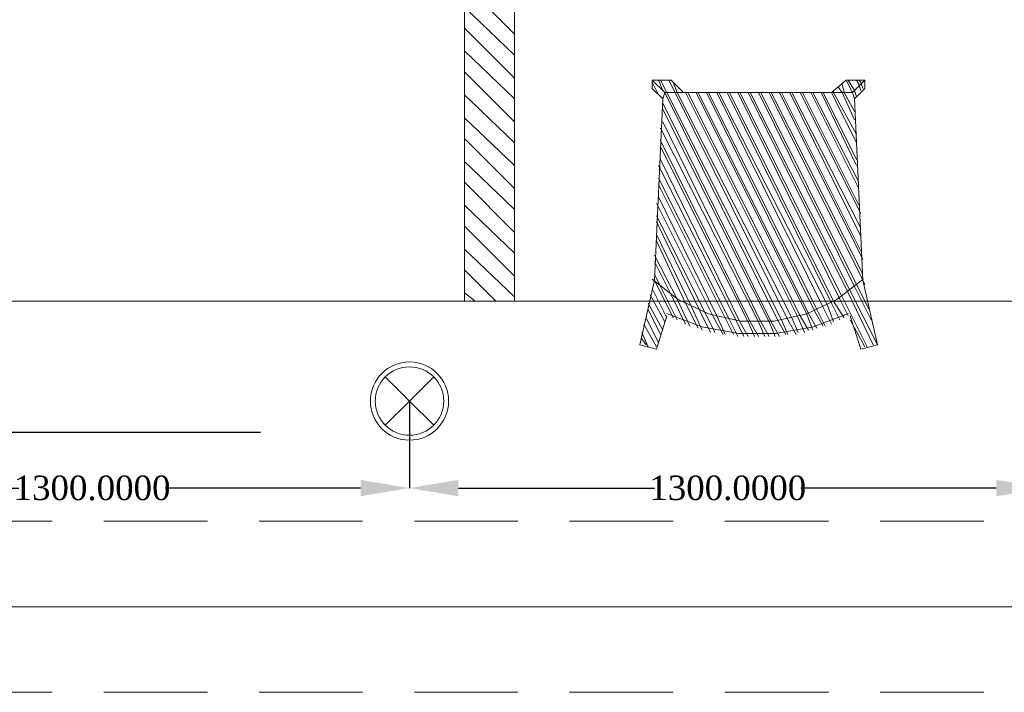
# Model space of a CAD drawing. Header units: inches. Extents: x -78787 to 29484, y -9517 to 23232.
# Tile 163 of 256: x -491 to 1522, y -532 to 844. Entities that reach past the tile are written whole.
import ezdxf
from ezdxf import colors
from ezdxf.entities.mleader import LeaderData, LeaderLine
from ezdxf.enums import TextEntityAlignment as Align
from ezdxf.math import Vec2, Vec3

# ---------------------------------------------------------------- set-up
doc = ezdxf.new("R2010")
doc.units = ezdxf.units.IN
doc.header["$MEASUREMENT"] = 0
doc.linetypes.add('Dot & Dashed', pattern=[670.277762, 317.5, -176.388889, 0, -176.388874])
doc.linetypes.add('Hidden', pattern=[317.5, 211.666667, -105.833333])
for name, color, linetype in [('- განათება', 7, 'Continuous'), ('Structural - Bearing', 7, 'Continuous'), ('Structural - Grid', 7, 'Continuous')]:
    doc.layers.add(name, color=color, linetype=linetype)
for name, color, linetype, lineweight, true_color in [('New_2D Drafting - General_Pen_No__161', 7, 'Continuous', 13, 0x6a6a6a), ('New_Interior - Lamp_Pen_No__77', 7, 'Continuous', 20, 0xffeb28), ('Structural - Bearing_Pen_No__102', 7, 'Continuous', 13, 0xcccccc), ('Structural - Grid_Pen_No__81', 7, 'Continuous', 20, 0x6a6a6a)]:
    doc.layers.add(name, color=color, linetype=linetype, lineweight=lineweight, true_color=true_color)
doc.styles.add('GENERATED_STYLE_2', font='txt')
doc.styles.get("Standard").update_dxf_attribs({"font": 'arial.ttf'})
doc.dimstyles.get("Standard").update_dxf_attribs({"dimtxt": 0.18, "dimasz": 0.18, "dimexe": 0.18, "dimexo": 0.0625, "dimgap": 0.09, "dimtad": 0, "dimtih": 1, "dimtoh": 1, "dimdec": 4, "dimzin": 0, "dimdsep": 46, "dimtxsty": 'Standard', "dimcen": 0.09, "dimadec": 0, "dimazin": 0, "dimtfac": 1, "dimtdec": 4, "dimtofl": 0, "dimtmove": 0, "dimatfit": 3, "dimfxl": 1, "dimtolj": 1, "dimtzin": 0, "dimarcsym": 0})

# ---------------------------------------------------------------- blocks, each defined once
blk = doc.blocks.new('Standard grid marker')
at = {"layer": 'Structural - Grid_Pen_No__81', "color": 251, "linetype": 'Continuous', "lineweight": 20, "true_color": 0x6a6a6a}
blk.add_line((1000, 0), (51328.1, 0), dxfattribs=at)
at = {"layer": 'Structural - Grid_Pen_No__81', "color": 251, "lineweight": 20, "true_color": 0x6a6a6a, "style": 'GENERATED_STYLE_2'}
for tag, p in [('AC_MarkerText_1_0', (-100, -144)), ('AC_MarkerText_1_1', (52428.1, -144))]:
    blk.add_attdef(tag, text='', height=100, rotation=180, dxfattribs=at).set_placement(p, align=Align.TOP_CENTER)
blk = doc.blocks.new('Beam_11', base_point=(-47008.8, 20663))
at = {"layer": 'Structural - Bearing_Pen_No__102', "color": 254, "linetype": 'Hidden', "lineweight": 13, "true_color": 0xcccccc}
for p, q in [((-28833.8, 20838), (-23183.8, 20838)), ((-28833.8, 20488), (-23183.8, 20488))]:
    blk.add_line(p, q, dxfattribs=at)
at = {"layer": 'Structural - Bearing_Pen_No__102', "color": 254, "linetype": 'Dot & Dashed', "lineweight": 13, "true_color": 0xcccccc}
blk.add_line((-47008.8, 20663), (991.2, 20663), dxfattribs=at)
blk = doc.blocks.new('Recessed Spot')
at = {"layer": 'New_Interior - Lamp_Pen_No__77', "color": 2, "linetype": 'Continuous', "lineweight": 20, "true_color": 0xffeb28}
for q in [(-49.5, 49.5), (49.5, 49.5), (-49.5, -49.5), (49.5, -49.5)]:
    blk.add_line((0, 0), q, dxfattribs=at)
at = {"layer": 'New_Interior - Lamp_Pen_No__77', "color": 2, "linetype": 'Continuous', "lineweight": 20, "true_color": 0xffeb28, "flags": 128}
blk.add_lwpolyline([(80, 0, 1), (-80, 0, 1)], format="xyb", close=True, dxfattribs=at)
at = {"layer": 'New_Interior - Lamp_Pen_No__77', "color": 2, "linetype": 'Continuous', "lineweight": 20, "true_color": 0xffeb28}
blk.add_circle((0, 0), 70, dxfattribs=at)
blk = doc.blocks.new('*D976')
at = {"layer": '- განათება', "color": 0, "lineweight": -2, "transparency": 16777216}
for p, q in [((305.9, 63.9), (305.9, -114.2)), ((1605.9, 63.9), (1605.9, -114.2)), ((405.9, -114), (807.2, -114)), ((1505.9, -114), (1106.4, -114))]:
    blk.add_line(p, q, dxfattribs=at)
at = {"layer": '- განათება', "color": 0, "transparency": 16777216}
for points in [[(405.9, -97.3), (405.9, -130.7), (305.9, -114)], [(1505.9, -97.3), (1505.9, -130.7), (1605.9, -114)]]:
    blk.add_solid(points, dxfattribs=at)
at = {"layer": 'Defpoints', "color": 0, "transparency": 16777216}
for p in [(305.9, 64), (1605.9, 64), (1605.9, -114)]:
    blk.add_point(p, dxfattribs=at)
at = {"layer": '- განათება', "color": 0, "transparency": 16777216, "insert": (956.8, -114), "char_height": 50, "attachment_point": 5}
blk.add_mtext('\\A1;{\\fSylfaen|b0|i0|c0|p18;1300.0000}', dxfattribs=at)
blk = doc.blocks.new('*D977')
at = {"layer": '- განათება', "color": 0, "lineweight": -2, "transparency": 16777216}
for p, q in [((-994.1, 63.9), (-994.1, -114.2)), ((305.9, 63.9), (305.9, -114.2)), ((-894.1, -114), (-492.8, -114)), ((205.9, -114), (-193.6, -114))]:
    blk.add_line(p, q, dxfattribs=at)
at = {"layer": '- განათება', "color": 0, "transparency": 16777216}
for points in [[(-894.1, -97.3), (-894.1, -130.7), (-994.1, -114)], [(205.9, -97.3), (205.9, -130.7), (305.9, -114)]]:
    blk.add_solid(points, dxfattribs=at)
at = {"layer": 'Defpoints', "color": 0, "transparency": 16777216}
for p in [(-994.1, 64), (305.9, 64), (305.9, -114)]:
    blk.add_point(p, dxfattribs=at)
at = {"layer": '- განათება', "color": 0, "transparency": 16777216, "insert": (-343.2, -114), "char_height": 50, "attachment_point": 5}
blk.add_mtext('\\A1;{\\fSylfaen|b0|i0|c0|p18;1300.0000}', dxfattribs=at)

msp = doc.modelspace()

# ---------------------------------------------------------------- linework, layer by layer
at = {"layer": '- განათება', "color": 8, "linetype": 'Continuous', "lineweight": 15, "flags": 128}
msp.add_lwpolyline([(6558.95317, 268.35514), (-1594.98528, 268.35514), (-1594.98528, 2468.35514), (6558.95317, 2468.35514)], close=True, dxfattribs=at)
at = {"layer": 'New_2D Drafting - General_Pen_No__161', "color": 251, "linetype": 'Continuous', "lineweight": 13, "true_color": 0x6a6a6a}
for points in [[(418.68716, 2468.35514), (418.68716, 268.35514)], [(418.68716, 2468.35514), (418.68716, 268.35514)], [(520.99705, 268.35514), (520.99705, 2468.35514)], [(520.99705, 268.35514), (520.99705, 2468.35514)], [(418.68716, 916.42158), (520.99705, 814.05978)], [(418.68716, 916.42158), (520.99705, 814.05978)], [(418.68716, 869.4971), (520.99705, 771.44364)], [(418.68716, 869.4971), (520.99705, 771.44364)], [(418.68716, 826.88096), (520.99705, 724.57107)], [(418.68716, 826.88096), (520.99705, 724.57107)], [(418.68716, 779.95649), (520.99705, 681.90302)], [(418.68716, 779.95649), (520.99705, 681.90302)], [(418.68716, 737.34034), (520.99705, 635.03046)], [(418.68716, 737.34034), (520.99705, 635.03046)], [(802.38818, 703.23705), (802.38818, 720.26274)], [(802.38818, 720.26274), (840.7998, 720.26274)], [(802.38818, 720.26274), (827.97863, 694.7242)], [(802.38818, 716.00632), (815.20936, 690.41587)], [(815.20936, 720.26274), (823.7222, 698.98062)], [(819.46578, 720.26274), (832.23505, 694.7242)], [(836.54338, 720.26274), (849.31265, 694.7242)], [(840.7998, 720.26274), (866.33835, 694.7242)], [(845.05623, 716.00632), (853.56908, 694.7242)], [(1198.91037, 720.26274), (1169.0635, 694.7242)], [(1181.88467, 707.49347), (1190.39752, 694.7242)], [(1190.39752, 711.74989), (1194.65394, 694.7242)], [(1198.91037, 720.26274), (1211.73155, 694.7242)], [(1237.27009, 720.26274), (1198.91037, 720.26274)], [(1203.16679, 720.26274), (1215.98797, 698.98062)], [(1237.27009, 720.26274), (1211.73155, 694.7242)], [(1220.24439, 720.26274), (1224.50082, 711.74989)], [(1224.50082, 720.26274), (1228.75724, 716.00632)], [(1224.50082, 711.74989), (1228.75724, 698.98062)], [(1228.75724, 716.00632), (1233.01366, 703.23705)], [(1237.27009, 703.23705), (1237.27009, 720.26274)], [(418.68716, 690.41587), (520.99705, 592.3624)], [(418.68716, 690.41587), (520.99705, 592.3624)], [(823.7222, 681.90302), (802.38818, 703.23705)], [(823.7222, 698.98062), (827.97863, 694.7242)], [(827.97863, 694.7242), (823.7222, 681.90302)], [(827.97863, 694.7242), (1058.24076, 229.99542)], [(866.33835, 694.7242), (827.97863, 694.7242)], [(1066.75361, 229.99542), (832.23505, 694.7242)], [(1079.52288, 229.99542), (849.31265, 694.7242)], [(1088.08763, 234.25184), (853.56908, 694.7242)], [(1169.0635, 694.7242), (866.33835, 694.7242)], [(870.64668, 694.7242), (1100.8569, 234.25184)], [(874.9031, 694.7242), (1105.11333, 238.50827)], [(891.92879, 694.7242), (1117.9345, 242.76469)], [(896.18522, 694.7242), (1122.19093, 242.76469)], [(913.26282, 694.7242), (1134.9602, 247.02111)], [(917.51924, 694.7242), (1139.21662, 251.27754)], [(934.59685, 694.7242), (1152.0378, 255.53396)], [(938.85327, 694.7242), (1160.55065, 259.84229)], [(955.87896, 694.7242), (1169.0635, 264.09871)], [(960.18729, 694.7242), (1173.31992, 268.35514)], [(977.21299, 694.7242), (1186.1411, 272.61156)], [(981.46941, 694.7242), (1190.39752, 276.86798)], [(998.54701, 694.7242), (1203.16679, 285.38083)], [(1002.80344, 694.7242), (1207.42321, 289.63726)], [(1019.82913, 694.7242), (1215.98797, 298.20201)], [(1024.13746, 694.7242), (1220.24439, 302.45843)], [(1041.16316, 694.7242), (1233.01366, 310.97128)], [(1045.41958, 694.7242), (1233.01366, 323.79246)], [(1062.49718, 694.7242), (1233.01366, 353.63933)], [(1066.75361, 694.7242), (1228.75724, 370.66503)], [(1083.7793, 694.7242), (1228.75724, 400.5119)], [(1088.08763, 694.7242), (1228.75724, 417.5895)], [(1105.11333, 694.7242), (1228.75724, 447.43637)], [(1109.36975, 694.7242), (1224.50082, 464.46207)], [(1126.44735, 694.7242), (1224.50082, 498.56536)], [(1130.70378, 694.7242), (1224.50082, 511.38654)], [(1147.78138, 694.7242), (1220.24439, 545.48984)], [(1152.0378, 694.7242), (1220.24439, 558.25911)], [(1169.0635, 694.7242), (1220.24439, 592.3624)], [(1211.73155, 694.7242), (1169.0635, 694.7242)], [(1173.31992, 698.98062), (1173.31992, 694.7242)], [(1173.31992, 694.7242), (1220.24439, 609.44001)], [(1190.39752, 694.7242), (1215.98797, 639.28688)], [(1194.65394, 694.7242), (1215.98797, 656.31257)], [(1211.73155, 694.7242), (1215.98797, 681.90302)], [(1215.98797, 681.90302), (1211.73155, 694.7242)], [(1215.98797, 681.90302), (1237.27009, 703.23705)], [(1215.98797, 698.98062), (1220.24439, 686.15945)], [(823.7222, 681.90302), (806.69651, 310.97128)], [(1045.41958, 225.68709), (823.7222, 673.39018)], [(1215.98797, 681.90302), (1233.01366, 310.97128)], [(823.7222, 660.569), (1041.16316, 225.68709)], [(418.68716, 643.5433), (520.99705, 545.48984)], [(418.68716, 643.5433), (520.99705, 545.48984)], [(823.7222, 635.03046), (1024.13746, 225.68709)], [(819.46578, 622.20928), (1019.82913, 225.68709)], [(418.68716, 600.92716), (520.99705, 498.56536)], [(418.68716, 600.92716), (520.99705, 498.56536)], [(819.46578, 596.61883), (1002.80344, 225.68709)], [(819.46578, 583.84956), (998.54701, 225.68709)], [(418.68716, 554.00268), (520.99705, 455.94922)], [(418.68716, 554.00268), (520.99705, 455.94922)], [(815.20936, 545.48984), (972.95657, 229.99542)], [(819.46578, 558.25911), (981.46941, 225.68709)], [(418.68716, 511.38654), (520.99705, 409.02475)], [(418.68716, 511.38654), (520.99705, 409.02475)], [(815.20936, 519.89939), (960.18729, 229.99542)], [(815.20936, 507.07821), (951.62254, 234.25184)], [(418.68716, 464.46207), (520.99705, 366.4086)], [(418.68716, 464.46207), (520.99705, 366.4086)], [(810.95293, 468.71849), (926.03209, 238.50827)], [(815.20936, 481.53967), (934.59685, 238.50827)], [(810.95293, 443.12804), (909.0064, 247.02111)], [(810.95293, 430.35877), (900.49355, 247.02111)], [(418.68716, 421.84592), (520.99705, 319.48413)], [(418.68716, 421.84592), (520.99705, 319.48413)], [(810.95293, 404.76832), (883.41595, 255.53396)], [(810.95293, 391.99905), (870.64668, 264.09871)], [(418.68716, 374.92145), (520.99705, 276.86798)], [(418.68716, 374.92145), (520.99705, 276.86798)], [(806.69651, 362.15218), (853.56908, 272.61156)], [(806.69651, 349.331), (840.7998, 281.12441)], [(418.68716, 332.30531), (482.63733, 268.35514)], [(418.68716, 332.30531), (482.63733, 268.35514)], [(806.69651, 323.79246), (819.46578, 298.20201)], [(806.69651, 310.97128), (776.84964, 178.81452)], [(801.97292, 313.41094), (855.69729, 271.57341)], [(806.69651, 310.97128), (845.05623, 234.25184)], [(1179.75646, 271.57341), (1233.42892, 313.41094)], [(1220.24439, 302.45843), (1245.83484, 251.27754)], [(1233.01366, 310.97128), (1237.27009, 302.45843)], [(1233.01366, 310.97128), (1262.86054, 178.81452)], [(418.68716, 285.38083), (440.02119, 268.35514)], [(418.68716, 285.38083), (440.02119, 268.35514)], [(802.38818, 293.94559), (832.23505, 234.25184)], [(819.46578, 298.20201), (853.56908, 229.99542)], [(1203.16679, 285.38083), (1254.34769, 178.81452)], [(1207.42321, 289.63726), (1262.86054, 178.81452)], [(1215.98797, 298.20201), (1250.09127, 229.99542)], [(418.68716, 268.35514), (520.99705, 268.35514)], [(418.68716, 268.35514), (520.99705, 268.35514)], [(793.87533, 264.09871), (823.7222, 208.66139)], [(798.13175, 281.12441), (827.97863, 225.68709)], [(840.7998, 281.12441), (870.64668, 221.43066)], [(853.56908, 272.61156), (879.15952, 217.17424)], [(855.69729, 271.57341), (917.25971, 242.50515)], [(870.64668, 264.09871), (896.18522, 212.91782)], [(1118.19404, 242.50515), (1179.75646, 271.57341)], [(1169.0635, 264.09871), (1186.1411, 229.99542)], [(1173.31992, 268.35514), (1194.65394, 234.25184)], [(1186.1411, 272.61156), (1203.16679, 238.50827)], [(1190.39752, 276.86798), (1241.57842, 174.5581)], [(793.87533, 251.27754), (819.46578, 200.14855)], [(832.07933, 243.38758), (903.76373, 215.87655)], [(883.41595, 255.53396), (904.74997, 208.66139)], [(900.49355, 247.02111), (921.77567, 204.40497)], [(909.0064, 247.02111), (930.34042, 204.40497)], [(917.25971, 242.50515), (983.70144, 227.60767)], [(1051.75231, 227.60767), (1118.19404, 242.50515)], [(1117.9345, 242.76469), (1130.70378, 208.66139)], [(1122.19093, 242.76469), (1139.21662, 212.91782)], [(1131.63811, 215.87655), (1203.37442, 243.38758)], [(1134.9602, 247.02111), (1152.0378, 217.17424)], [(1139.21662, 251.27754), (1156.29422, 217.17424)], [(1152.0378, 255.53396), (1169.0635, 221.43066)], [(1160.55065, 259.84229), (1173.31992, 225.68709)], [(789.61891, 234.25184), (815.20936, 183.07094)], [(810.95293, 170.30167), (832.23505, 238.50827)], [(926.03209, 238.50827), (947.36612, 200.14855)], [(934.59685, 238.50827), (951.62254, 200.14855)], [(951.62254, 234.25184), (968.70014, 200.14855)], [(960.18729, 229.99542), (977.21299, 195.84021)], [(972.95657, 229.99542), (989.98226, 195.84021)], [(981.46941, 225.68709), (998.54701, 195.84021)], [(983.70144, 227.60767), (1051.75231, 227.60767)], [(998.54701, 225.68709), (1011.31629, 195.84021)], [(1002.80344, 225.68709), (1019.82913, 195.84021)], [(1019.82913, 225.68709), (1032.65031, 195.84021)], [(1024.13746, 225.68709), (1041.16316, 195.84021)], [(1041.16316, 225.68709), (1053.98434, 195.84021)], [(1062.49718, 195.84021), (1045.41958, 225.68709)], [(1058.24076, 229.99542), (1075.26645, 200.14855)], [(1079.52288, 200.14855), (1066.75361, 229.99542)], [(1096.60048, 200.14855), (1079.52288, 229.99542)], [(1100.8569, 204.40497), (1088.08763, 234.25184)], [(1100.8569, 234.25184), (1113.62617, 204.40497)], [(1105.11333, 238.50827), (1122.19093, 208.66139)], [(1228.75724, 170.30167), (1207.42321, 238.50827)], [(1207.42321, 229.99542), (1237.27009, 174.5581)], [(781.10606, 204.40497), (793.87533, 174.5581)], [(785.36248, 221.43066), (810.95293, 174.5581)], [(903.76373, 215.87655), (979.28929, 201.9134)], [(979.28929, 201.9134), (1056.11255, 201.9134)], [(1056.11255, 201.9134), (1131.63811, 215.87655)], [(781.10606, 191.58379), (789.61891, 178.81452)], [(776.84964, 178.81452), (810.95293, 170.30167)], [(1262.86054, 178.81452), (1228.75724, 170.30167)]]:
    msp.add_lwpolyline(points, dxfattribs=at)

# ---------------------------------------------------------------- block references
at = {"layer": '- განათება', "color": 2, "linetype": 'Continuous', "lineweight": 20, "true_color": 0xffeb28, "zscale": 1000}
msp.add_blockref('Recessed Spot', (305.93152, 63.9634), dxfattribs=at)
at = {"layer": 'Structural - Bearing', "color": 254, "lineweight": 13, "true_color": 0xcccccc}
msp.add_blockref('Beam_11', (-21669.06848, -356.64486), dxfattribs=at)
at = {"layer": 'Structural - Grid', "color": 8, "linetype": 'Continuous', "lineweight": 15, "zscale": 1000, "rotation": 180}
msp.add_blockref('Standard grid marker', (29284.00379, -356.64486), dxfattribs=at)

# ---------------------------------------------------------------- dimensions: what is measured, and where the dimension line sits
at = {"layer": '- განათება', "color": 1}
for base, p1, p2, picture, middle in [((305.93152, -114), (-994.06848, 63.9634), (305.93152, 63.9634), '*D977', (-343.19641, -114)), ((1605.93152, -114), (305.93152, 63.9634), (1605.93152, 63.9634), '*D976', (956.80359, -114))]:
    dim = msp.add_linear_dim(base=base, p1=p1, p2=p2, text='{\\fSylfaen|b0|i0|c0|p18;<>}', dimstyle='Standard', override={"dimtxt": 50, "dimasz": 100}, dxfattribs=at)
    dim.commit()
    dim.dimension.update_dxf_attribs({"geometry": picture, "text_midpoint": middle, "dimtype": 160})

# ---------------------------------------------------------------- leaders
at = {"color": 5}
ml = msp.add_multileader_mtext('Standard', dxfattribs=at)
ml.set_content('ელექტროობის ფარები', color=5)
ml.set_leader_properties()
ml.build(insert=Vec2(0, 0))
ml.multileader.update_dxf_attribs({"text_right_attachment_type": 6, "dogleg_length": 50, "arrow_head_size": 100})
ctx = ml.context
ctx.base_point, ctx.char_height, ctx.arrow_head_size, ctx.landing_gap_size, ctx.plane_origin = Vec3(-7313.93195, 11361.50565), 100, 100, 0.09, Vec3(-1308.48333, 7056.48128)
ctx.right_attachment = 6
notes = []
notes.append((ctx, [(0, (0, 0, 0), (0, 0), (1, 0), 1, [])]))
ctx.mtext.insert, ctx.mtext.width, ctx.mtext.flow_direction = Vec3(-7313.84195, 11431.25087), 1402.7684334, 5
ml = msp.add_multileader_mtext('Standard', dxfattribs=at)
ml.set_content('   IT \\Pრეკი', color=5)
ml.set_leader_properties()
ml.build(insert=Vec2(0, 0))
ml.multileader.update_dxf_attribs({"text_right_attachment_type": 6, "dogleg_length": 50, "arrow_head_size": 100})
ctx = ml.context
ctx.base_point, ctx.char_height, ctx.arrow_head_size, ctx.landing_gap_size, ctx.plane_origin = Vec3(-4433.70498, 10686.92918), 100, 100, 0.09, Vec3(1571.74364, 6362.15959)
ctx.right_attachment = 6
notes.append((ctx, [(0, (0, 0, 0), (0, 0), (1, 0), 1, [])]))
ctx.mtext.insert, ctx.mtext.width, ctx.mtext.flow_direction = Vec3(-4433.61498, 10736.92918), 1402.7684334, 5
ml = msp.add_multileader_mtext('Standard', dxfattribs=at)
ml.set_content('სტელაჟი', color=5)
ml.set_leader_properties()
ml.build(insert=Vec2(0, 0))
ml.multileader.update_dxf_attribs({"text_right_attachment_type": 6, "dogleg_length": 50, "arrow_head_size": 100})
ctx = ml.context
ctx.base_point, ctx.char_height, ctx.arrow_head_size, ctx.landing_gap_size, ctx.plane_origin = Vec3(-4855.48884, 8669.32366), 100, 100, 0.09, Vec3(1149.95978, 4364.93624)
ctx.right_attachment = 6
notes.append((ctx, [(0, (0, 0, 0), (0, 0), (1, 0), 1, [])]))
ctx.mtext.insert, ctx.mtext.width, ctx.mtext.flow_direction = Vec3(-4855.39884, 8739.70583), 1402.7684334, 5
ml = msp.add_multileader_mtext('Standard', dxfattribs=at)
ml.set_content('სტელაჟი', color=5)
ml.set_leader_properties()
ml.build(insert=Vec2(0, 0))
ml.multileader.update_dxf_attribs({"text_right_attachment_type": 6, "dogleg_length": 50, "arrow_head_size": 100})
ctx = ml.context
ctx.base_point, ctx.char_height, ctx.arrow_head_size, ctx.landing_gap_size, ctx.plane_origin = Vec3(-6498.52007, 8648.81733), 100, 100, 0.09, Vec3(-493.07145, 4344.4299)
ctx.right_attachment = 6
notes.append((ctx, [(0, (0, 0, 0), (0, 0), (1, 0), 1, [])]))
ctx.mtext.insert, ctx.mtext.width, ctx.mtext.flow_direction = Vec3(-6498.43007, 8719.19949), 1402.7684334, 5
for ctx, leaders in notes:
    for number, flags, end, landing, length, lines in leaders:
        leader = LeaderData()
        leader.index, (leader.has_last_leader_line, leader.has_dogleg_vector, leader.attachment_direction) = number, flags
        leader.last_leader_point, leader.dogleg_vector, leader.dogleg_length = Vec3(end), Vec3(landing), length
        for number, points, colour, breaks in lines:
            line = LeaderLine()
            line.index, line.vertices, line.color, line.breaks = number, Vec3.list(points), colors.encode_raw_color(colour), breaks
            leader.lines.append(line)
        ctx.leaders.append(leader)

doc.saveas('drawing.dxf')
